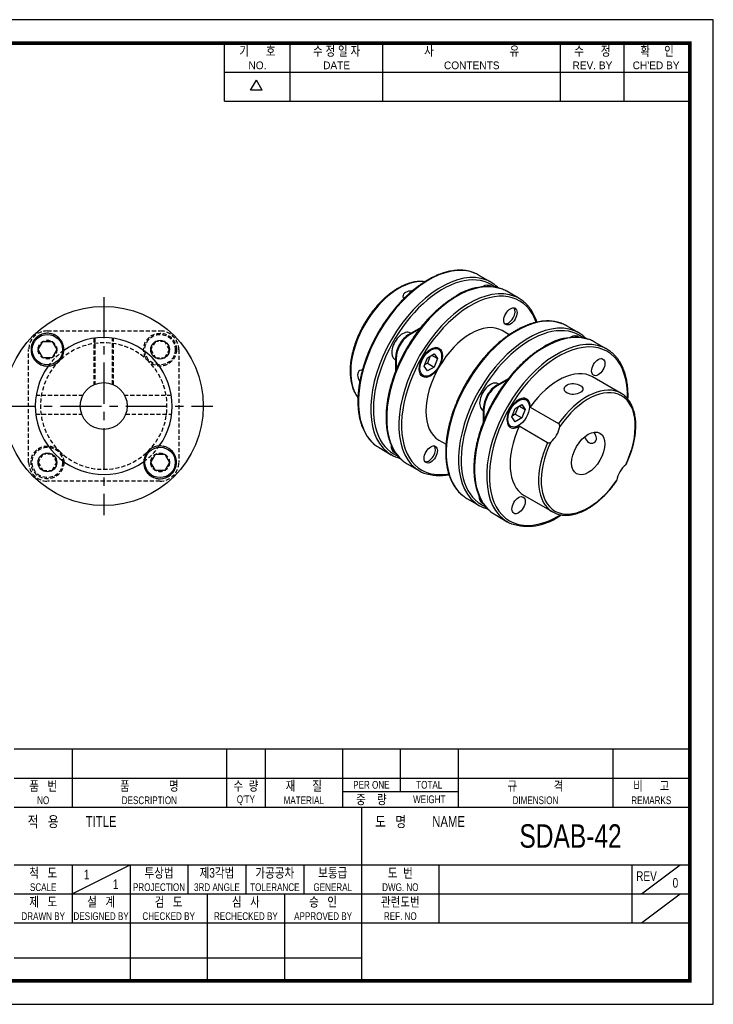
# Model space of a CAD drawing. Header units: millimetres. Extents: x 0 to 297, y 0 to 210.
# Tile 2 of 2: x 149 to 297, y 0 to 210. Entities that reach past the tile are written whole.
import ezdxf
from ezdxf.enums import TextEntityAlignment as Align

# ---------------------------------------------------------------- set-up
doc = ezdxf.new("R2010")
doc.units = ezdxf.units.MM
doc.header["$LTSCALE"] = 7
for name, pattern in [('CENTER', [2, 1.25, -0.25, 0.25, -0.25]), ('DASHED', [0.75, 0.5, -0.25]), ('HIDDEN2', [0.1875, 0.125, -0.0625])]:
    doc.linetypes.add(name, pattern=pattern)
doc.layers.get('0').update_dxf_attribs({"linetype": 'CONTINUOUS'})
for name, color, linetype in [('BM', 2, 'CONTINUOUS'), ('CT', 1, 'CENTER'), ('D', 7, 'CONTINUOUS'), ('HD', 4, 'DASHED')]:
    doc.layers.add(name, color=color, linetype=linetype)
doc.styles.get("Standard").update_dxf_attribs({"font": 'Gulim.ttf', "width": 0.8, "height": 3})

msp = doc.modelspace()

# ---------------------------------------------------------------- linework, layer by layer
for p, q in [((192.71392, 192.64074), (192.71392, 205)), ((206.72109, 192.64074), (206.72109, 205)), ((226.49591, 192.64074), (226.49591, 205)), ((264.39765, 192.64074), (264.39765, 205)), ((277.99284, 192.64074), (277.99284, 205)), ((192.71392, 198.82037), (291.58802, 198.82037)), ((198.25647, 194.97648), (199.49239, 197.11716)), ((200.72832, 194.97648), (199.49239, 197.11716)), ((200.72832, 194.97648), (198.25647, 194.97648)), ((292, 54.43705), (147.8086, 54.43705)), ((160.16787, 54.43705), (160.16787, 42.07779)), ((193.1259, 54.43705), (193.1259, 42.07779)), ((201.36541, 54.43705), (201.36541, 42.07779)), ((217.84443, 54.43705), (217.84443, 42.07779)), ((230.20369, 54.43705), (230.20369, 45.37359)), ((242.56295, 54.43705), (242.56295, 42.07779)), ((275.52098, 54.43705), (275.52098, 42.07779)), ((147.8086, 48.25742), (292, 48.25742)), ((217.84443, 45.37359), (242.56295, 45.37359)), ((147.8086, 42.07779), (292, 42.07779)), ((221.96418, 5), (221.96418, 42.07779)), ((147.8086, 29.71852), (292, 29.71852)), ((160.16787, 23.53889), (172.52713, 29.71852)), ((160.16787, 29.71852), (160.16787, 17.35926)), ((172.52713, 29.71852), (172.52713, 5)), ((184.88639, 29.71852), (184.88639, 23.53889)), ((197.24565, 29.71852), (197.24565, 23.53889)), ((209.60492, 29.71852), (209.60492, 23.53889)), ((238.4432, 29.71852), (238.4432, 17.35926)), ((279.64074, 29.71852), (279.64074, 17.35926)), ((281.70061, 23.53889), (289.94012, 29.71852)), ((147.8086, 23.53889), (221.96418, 23.53889)), ((189.00615, 23.53889), (189.00615, 5)), ((205.48516, 23.53889), (205.48516, 5)), ((221.96418, 23.53889), (292, 23.53889)), ((281.70061, 17.35926), (289.94012, 23.53889)), ((147.8086, 17.35926), (292, 17.35926)), ((147.8086, 9.87984), (221.96418, 9.87984))]:
    msp.add_line(p, q)
msp.add_lwpolyline([(297, 210), (0, 210), (0, 0), (297, 0)], close=True)
msp.add_lwpolyline([(292, 205, 0.8, 0.8, 0), (5, 205, 0.8, 0.8, 0), (5, 5, 0.8, 0.8, 0), (292, 5, 0.8, 0.8, 0)], format="xyseb", close=True)
at = {"layer": 'BM', "linetype": 'Continuous'}
for p, q in [((249.53287, 154.02734), (246.91658, 155.53785)), ((249.15742, 153.08941), (248.6662, 153.37301)), ((251.1544, 152.80247), (251.03422, 152.87186)), ((255.54328, 150.55723), (252.92699, 152.06774)), ((234.5444, 144.30804), (232.03422, 142.85879)), ((232.03422, 142.85879), (232.17564, 142.77714)), ((234.31262, 144.01093), (232.17564, 142.77714)), ((232.45579, 143.10218), (232.31572, 143.18306)), ((253.45201, 142.81569), (251.95112, 143.68223)), ((268.2712, 143.20876), (265.65491, 144.71928)), ((152.8887, 139.62367), (153.8887, 141.35572)), ((153.8887, 141.35572), (155.8887, 141.35572)), ((155.8887, 141.35572), (156.8887, 139.62367)), ((267.89575, 142.27083), (267.40453, 142.55443)), ((269.89273, 141.98389), (269.77255, 142.05328)), ((274.28161, 139.73865), (271.66532, 141.24916)), ((153.8887, 137.89162), (152.8887, 139.62367)), ((156.8887, 139.62367), (155.8887, 137.89162)), ((235.99402, 137.90433), (237.40823, 138.72083)), ((237.40823, 138.72083), (238.11534, 137.71486)), ((238.32612, 139.71295), (237.67661, 140.08795)), ((155.8887, 137.89162), (153.8887, 137.89162)), ((229.06572, 137.55389), (229.20579, 137.47302)), ((229.20579, 137.95981), (229.20579, 135.05638)), ((229.20579, 137.95981), (229.34721, 137.87816)), ((229.34721, 137.87816), (229.34721, 135.41694)), ((235.28691, 136.08187), (235.99402, 137.90433)), ((235.99402, 136.7089), (235.3963, 136.3638)), ((236.59173, 138.24942), (235.99402, 136.7089)), ((235.99402, 136.7089), (237.40823, 135.8924)), ((236.89059, 138.42197), (238.11534, 137.71486)), ((238.11534, 137.71486), (237.40823, 135.8924)), ((234.42661, 134.45878), (235.07612, 134.08378)), ((235.99402, 135.0759), (235.28691, 136.08187)), ((237.40823, 135.8924), (235.99402, 135.0759)), ((250.77255, 132.04021), (253.28273, 133.48947)), ((250.91397, 131.95856), (253.05095, 133.19235)), ((251.19412, 132.2836), (251.05405, 132.36448)), ((277.32057, 130.30534), (271.23945, 133.81628)), ((250.91397, 131.95856), (250.77255, 132.04021)), ((257.06445, 128.89437), (256.41493, 129.26937)), ((247.80405, 126.73531), (247.94412, 126.65444)), ((248.08554, 127.05958), (247.94412, 127.14123)), ((247.94412, 124.2378), (247.94412, 127.14123)), ((248.08554, 124.59836), (248.08554, 127.05958)), ((254.02524, 125.26329), (254.73235, 127.08575)), ((254.73235, 127.08575), (256.14656, 127.90225)), ((255.33006, 127.43084), (254.73235, 125.89032)), ((255.62892, 127.60339), (256.85367, 126.89628)), ((256.14656, 127.90225), (256.85367, 126.89628)), ((256.85367, 126.89628), (256.14656, 125.07382)), ((257.91147, 127.36975), (263.99259, 123.85882)), ((254.73235, 124.25732), (254.02524, 125.26329)), ((254.73235, 125.89032), (254.13463, 125.54522)), ((254.73235, 125.89032), (256.14656, 125.07382)), ((256.14656, 125.07382), (254.73235, 124.25732)), ((253.16493, 123.6402), (253.81445, 123.2652)), ((261.63944, 119.78304), (255.55832, 123.29397)), ((238.45112, 120.29954), (239.95323, 119.4323)), ((225.66658, 118.73178), (228.28287, 117.22126)), ((228.4162, 118.29898), (228.9072, 118.0155)), ((176.93033, 115.58204), (177.93033, 117.31409)), ((177.93033, 113.84999), (176.93033, 115.58204)), ((177.93033, 117.31409), (179.93033, 117.31409)), ((179.93033, 117.31409), (180.93033, 115.58204)), ((180.93033, 115.58204), (179.93033, 113.84999)), ((230.03422, 116.49879), (230.14831, 116.43292)), ((179.93033, 113.84999), (177.93033, 113.84999)), ((231.67699, 115.26166), (234.29328, 113.75115)), ((244.40491, 107.9132), (247.0212, 106.40268)), ((247.15453, 107.4804), (247.64553, 107.19692)), ((256.63945, 108.52834), (262.72057, 105.0174)), ((248.77255, 105.68021), (248.88664, 105.61434)), ((250.41532, 104.44309), (253.03161, 102.93257))]:
    msp.add_line(p, q, dxfattribs=at)
for centre, radius in [((166.90952, 127.60286), 21.25), ((154.8887, 139.62367), 3.25), ((178.93033, 139.62367), 2), ((178.93033, 139.62367), 2), ((166.90952, 127.60286), 5), ((178.93033, 115.58204), 3.25), ((154.8887, 115.58204), 2), ((154.8887, 115.58204), 2)]:
    msp.add_circle(centre, radius, dxfattribs=at)
for centre, radius, start, end in [((248.56789, 141.63271), 11.41106, 72.5793363, 124.5159051), ((154.8887, 139.62367), 3.5, 357.2471049, 272.7528951), ((166.90952, 127.60286), 14.6, 324.2750957, 125.7249043), ((267.30622, 130.81413), 11.41106, 72.5793363, 124.5159051), ((154.8887, 139.62367), 3.5, 281.8308295, 348.1691705), ((154.8887, 139.62367), 3.5, 348.1691705, 357.2471049), ((166.90952, 127.60286), 14.6, 144.2750957, 305.7249043), ((154.8887, 139.62367), 3.5, 272.7528951, 281.8308295), ((263.61027, 123.35695), 0.6309, 347.2920323, 52.6996729), ((261.88138, 120.37369), 0.63829, 247.7248201, 312.2834746), ((178.93033, 115.58204), 3.5, 177.2471049, 92.7528951), ((178.93033, 115.58204), 3.5, 101.8308295, 168.1691705), ((178.93033, 115.58204), 3.5, 92.7528951, 101.8308295), ((178.93033, 115.58204), 3.5, 168.1691705, 177.2471049), ((238.65392, 124.18077), 11.40572, 252.5255688, 279.755655), ((257.39225, 113.36219), 11.40572, 252.5255688, 304.5249012)]:
    msp.add_arc(centre, radius, start, end, dxfattribs=at)
at = {"layer": 'BM', "linetype": 'HIDDEN2'}
for centre, start, end in [((154.8887, 139.62367), 0, 281.8308295), ((154.8887, 139.62367), 348.1691705, 348.7373747), ((154.8887, 139.62367), 349.1332181, 0), ((178.93033, 115.58204), 0, 101.8308295), ((178.93033, 115.58204), 169.1332181, 0), ((178.93033, 115.58204), 168.1691705, 168.7373747)]:
    msp.add_arc(centre, 3.5, start, end, dxfattribs=at)
at = {"layer": 'BM', "linetype": 'Continuous'}
for centre, major_axis, start_param, end_param in [((236.29158, 137.13482), (-10.625, -18.40304), 3.221533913, 6.197584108), ((238.90787, 135.6243), (10.625, 18.40304), 0.081462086, 3.056242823), ((239.19072, 135.461), (-10.425, -18.05663), 3.072526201, 6.283185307), ((236.29158, 137.13482), (-10.625, -18.40304), 3.141592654, 3.221533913), ((229.92762, 140.80905), (7.3, 12.64397), 0.230343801, 2.913582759), ((242.30199, 133.6647), (-10.625, -18.40304), 3.223651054, 6.197473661), ((244.91828, 132.15419), (10.625, 18.40304), 0.079214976, 3.056453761), ((247.69072, 150.18343), (-1.75, -3.03109), 3.020364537, 3.926990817), ((238.90787, 135.6243), (10.625, 18.40304), 0, 0.081462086), ((238.90787, 135.6243), (10.625, 18.40304), 6.198046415, 6.283185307), ((245.20112, 131.99089), (-10.425, -18.05663), 2.679035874, 6.283185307), ((249.03422, 149.40776), (-2, -3.4641), 3.141592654, 3.552776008), ((249.17564, 149.32611), (-2, -3.4641), 3.141592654, 3.182636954), ((242.30199, 133.6647), (-10.625, -18.40304), 3.141592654, 3.223651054), ((244.91828, 132.15419), (10.625, 18.40304), 0, 0.079214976), ((244.91828, 132.15419), (10.625, 18.40304), 6.197835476, 6.283185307), ((255.02991, 126.31624), (-10.625, -18.40304), 3.221533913, 6.197584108), ((253.27686, 146.95827), (-1, -1.73205), 0.213756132, 2.927836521), ((245.20112, 131.99089), (-6.75, -11.69134), 3.141592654, 4.71238898), ((257.6462, 124.80572), (10.625, 18.40304), 0.081462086, 3.056242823), ((255.02991, 126.31624), (-10.625, -18.40304), 3.141592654, 3.221533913), ((230.69072, 140.36847), (1.625, 2.81458), 0, 3.141592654), ((232.03422, 139.5928), (2, 3.4641), 0.785398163, 2.35619449), ((257.92905, 124.64242), (-10.425, -18.05663), 3.072526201, 6.283185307), ((261.04032, 122.84612), (-10.625, -18.40304), 3.223651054, 6.197473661), ((257.6462, 124.80572), (10.625, 18.40304), 0, 0.081462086), ((257.6462, 124.80572), (10.625, 18.40304), 6.198046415, 6.283185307), ((232.17564, 139.51115), (2, 3.4641), 0.785398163, 2.35619449), ((263.65661, 121.33561), (10.625, 18.40304), 0.079214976, 3.056453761), ((263.93945, 121.17231), (-10.425, -18.05663), 2.326645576, 6.283185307), ((266.42905, 139.36485), (-1.75, -3.03109), 3.020364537, 3.926990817), ((267.77255, 138.58918), (-2, -3.4641), 3.141592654, 3.557695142), ((267.91397, 138.50753), (-2, -3.4641), 3.141592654, 3.192347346), ((261.04032, 122.84612), (-10.625, -18.40304), 3.141592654, 3.223651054), ((263.65661, 121.33561), (10.625, 18.40304), 0, 0.079214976), ((263.65661, 121.33561), (10.625, 18.40304), 6.197835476, 6.283185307), ((245.20112, 131.99089), (6.75, 11.69134), 1.570796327, 3.141592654), ((263.93945, 121.17231), (-7.3, -12.64397), 3.141592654, 4.550508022), ((249.42905, 129.54989), (1.625, 2.81458), 0, 3.141592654), ((250.77255, 128.77422), (-2, -3.4641), 3.926990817, 5.497787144), ((250.91397, 128.69257), (-2, -3.4641), 3.926990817, 5.497787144), ((270.02057, 117.66137), (-7.3, -12.64397), 3.222789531, 4.550508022), ((270.30341, 117.49807), (-7.1, -12.29756), 1.706060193, 4.577125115), ((270.02057, 117.66137), (-7.3, -12.64397), 3.056484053, 3.222789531), ((255.43945, 126.07978), (1.75, 3.03109), -0.833445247, 3.975037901), ((263.93945, 121.17231), (7.3, 12.64397), 1.732677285, 3.141592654), ((261.80341, 122.40555), (-1.75, -3.03109), 0.991885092, 2.149707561), ((270.02057, 117.66137), (7.3, 12.64397), 1.732677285, 3.056484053), ((270.30341, 117.49807), (7.1, 12.29756), 1.706060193, 4.577125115), ((236.29158, 137.13482), (-10.625, -18.40304), 6.197584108, 6.283185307), ((238.90787, 135.6243), (10.625, 18.40304), 3.056242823, 3.220807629), ((230.69072, 120.73857), (-1.75, -3.03109), 5.494901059, 6.283185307), ((230.69072, 120.73857), (-1.75, -3.03109), 0, 0.10945742), ((236.27686, 117.5134), (-1, -1.73205), 0.213756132, 2.927836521), ((239.19072, 135.461), (-10.425, -18.05663), 0, 0.069066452), ((232.03422, 119.96289), (2, 3.4641), 2.724865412, 3.141592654), ((232.17564, 119.88124), (2, 3.4641), 3.088753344, 3.141592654), ((242.30199, 133.6647), (-10.625, -18.40304), 6.197473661, 6.283185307), ((244.91828, 132.15419), (10.625, 18.40304), 3.056453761, 3.22305474), ((245.20112, 131.99089), (-10.425, -18.05663), 0, 0.462978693), ((278.80341, 112.5906), (1.75, 3.03109), 0.991885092, 2.149707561), ((255.02991, 126.31624), (-10.625, -18.40304), 6.197584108, 6.283185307), ((249.42905, 109.91999), (-1.75, -3.03109), 5.494901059, 6.283185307), ((257.6462, 124.80572), (10.625, 18.40304), 3.056242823, 3.220807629), ((257.92905, 124.64242), (-10.425, -18.05663), 0, 0.069066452), ((249.42905, 109.91999), (-1.75, -3.03109), 0, 0.10945742), ((250.77255, 109.14431), (2, 3.4641), 2.728734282, 3.141592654), ((250.91397, 109.06266), (2, 3.4641), 3.098589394, 3.141592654), ((261.04032, 122.84612), (-10.625, -18.40304), 6.197473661, 6.283185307), ((270.02057, 117.66137), (7.3, 12.64397), 3.056484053, 3.222789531), ((263.65661, 121.33561), (10.625, 18.40304), 3.056453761, 3.22305474), ((263.93945, 121.17231), (-10.425, -18.05663), 0, 0.813881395)]:
    msp.add_ellipse(centre, major_axis=major_axis, ratio=0.577350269, start_param=start_param, end_param=end_param, dxfattribs=at)
for centre, major_axis in [((253.70112, 146.71332), (1, 1.73205)), ((236.70112, 136.89836), (1.75, 3.03109)), ((236.70112, 136.89836), (1.625, 2.81458)), ((272.43945, 135.89474), (-1, -1.73205)), ((272.43945, 135.89474), (-1, -1.73205)), ((255.43945, 126.07978), (1.625, 2.81458)), ((270.30341, 117.49807), (-2.5, -4.33013)), ((236.70112, 117.26845), (1, 1.73205)), ((255.43945, 106.44988), (-1, -1.73205)), ((255.43945, 106.44988), (-1, -1.73205))]:
    msp.add_ellipse(centre, major_axis=major_axis, ratio=0.577350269, dxfattribs=at)
for points, knots in [([(245.99991, 155.98228), (245.83957, 156.04595), (245.53965, 156.16343), (245.00764, 156.31775), (244.44168, 156.44035), (243.85465, 156.52397), (243.25315, 156.56771), (242.63688, 156.57159), (242.00748, 156.53545), (241.36618, 156.4593), (240.71437, 156.34326), (240.05347, 156.18753), (239.3849, 155.99245), (238.71011, 155.75844), (238.03057, 155.48602), (237.3477, 155.17582), (236.66294, 154.82854), (235.97771, 154.44494), (235.29342, 154.02589), (234.61147, 153.5723), (233.93322, 153.08514), (233.26003, 152.56545), (232.59324, 152.01433), (231.93418, 151.43292), (231.28415, 150.82244), (230.64446, 150.18415), (230.01636, 149.51936), (229.40112, 148.82943), (228.79995, 148.11577), (228.21406, 147.37984), (227.64462, 146.62313), (227.09276, 145.84719), (226.55959, 145.05358), (226.04619, 144.24392), (225.55358, 143.41984), (225.08277, 142.58301), (224.6347, 141.73512), (224.21029, 140.87789), (223.8104, 140.01305), (223.43584, 139.14234), (223.08738, 138.26752), (222.76574, 137.39033), (222.47159, 136.51256), (222.20553, 135.63595), (221.96815, 134.76228), (221.75993, 133.89328), (221.58134, 133.03071), (221.43277, 132.1763), (221.31457, 131.33175), (221.22703, 130.49877), (221.17038, 129.67903), (221.1448, 128.87419), (221.15041, 128.08588), (221.18727, 127.31572), (221.25538, 126.56529), (221.35468, 125.83617), (221.48503, 125.12992), (221.64624, 124.44804), (221.83801, 123.79202), (222.05998, 123.16332), (222.31169, 122.56334), (222.59256, 121.99347), (222.90201, 121.45489), (223.23906, 120.94916), (223.60374, 120.47612), (223.99184, 120.04139), (224.3873, 119.65545), (224.63542, 119.45399), (224.76663, 119.34845)], [0, 0, 0, 0, 0.012410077, 0.027414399, 0.042441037, 0.05749649, 0.072584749, 0.087707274, 0.102863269, 0.118050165, 0.133264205, 0.148501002, 0.163756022, 0.17902494, 0.194303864, 0.209589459, 0.224878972, 0.240170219, 0.255461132, 0.270750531, 0.286037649, 0.301321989, 0.316603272, 0.331881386, 0.347156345, 0.362428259, 0.377697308, 0.392963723, 0.408227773, 0.423489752, 0.438749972, 0.454008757, 0.469266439, 0.484523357, 0.49977985, 0.515036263, 0.530292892, 0.545550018, 0.560807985, 0.576067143, 0.591327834, 0.606590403, 0.621855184, 0.637122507, 0.652392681, 0.667665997, 0.682942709, 0.698223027, 0.713507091, 0.728794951, 0.744086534, 0.759381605, 0.774679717, 0.789980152, 0.805281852, 0.820582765, 0.835880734, 0.851173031, 0.866456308, 0.88172661, 0.896979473, 0.912210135, 0.927413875, 0.94258649, 0.95772488, 0.97282766, 0.987895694, 1, 1, 1, 1]), ([(235.40899, 154.09427), (235.2945, 154.113), (235.00823, 154.14937), (234.55509, 154.17718), (234.03586, 154.16755), (233.5052, 154.11789), (232.96333, 154.02811), (232.41235, 153.89844), (231.85393, 153.72925), (231.28989, 153.52109), (230.72202, 153.27466), (230.1521, 152.99078), (229.58188, 152.67043), (229.01308, 152.31466), (228.4474, 151.92464), (227.88647, 151.50161), (227.33192, 151.04689), (226.78534, 150.56189), (226.24828, 150.04808), (225.72229, 149.50702), (225.20887, 148.94032), (224.70949, 148.34967), (224.22558, 147.73683), (223.75855, 147.10361), (223.30973, 146.45188), (222.88044, 145.78355), (222.47192, 145.10058), (222.08535, 144.40498), (221.72189, 143.69879), (221.3826, 142.98407), (221.06848, 142.2629), (220.78047, 141.5374), (220.51945, 140.80966), (220.2862, 140.0818), (220.08145, 139.35592), (219.90584, 138.63414), (219.75994, 137.91854), (219.64425, 137.21118), (219.5592, 136.51412), (219.50511, 135.82939), (219.48227, 135.15897), (219.49086, 134.50484), (219.53097, 133.86896), (219.60264, 133.25325), (219.70578, 132.65965), (219.8402, 132.09004), (220.00557, 131.5463), (220.20147, 131.03016), (220.42713, 130.54375), (220.68237, 130.08734), (220.92948, 129.71921), (221.09771, 129.49905), (221.1636, 129.41834)], [0.0194943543, 0.0194943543, 0.0194943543, 0.0194943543, 0.0330883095, 0.0522521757, 0.0714898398, 0.0907993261, 0.1101734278, 0.1296017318, 0.1490725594, 0.1685744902, 0.188097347, 0.207632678, 0.2271738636, 0.2467151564, 0.2662530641, 0.2857856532, 0.3053118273, 0.3248311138, 0.344343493, 0.363849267, 0.3833489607, 0.4028432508, 0.4223329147, 0.441818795, 0.4613017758, 0.4807827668, 0.5002626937, 0.5197424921, 0.5392229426, 0.5587048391, 0.5781891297, 0.5976767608, 0.6171686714, 0.636665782, 0.6561689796, 0.6756790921, 0.6951968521, 0.7147228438, 0.7342574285, 0.7538006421, 0.7733520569, 0.7929106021, 0.8124743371, 0.8320396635, 0.8516007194, 0.8711506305, 0.8906805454, 0.9101797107, 0.9296359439, 0.9490366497, 0.9683704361, 0.9805147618, 0.9805147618, 0.9805147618, 0.9805147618]), ([(251.04892, 152.86962), (250.96193, 152.95573), (250.75963, 153.14646), (250.56118, 153.30756), (250.42828, 153.41444)], [0.97827483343, 0.97827483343, 0.97827483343, 0.97827483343, 0.98774509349, 1, 1, 1, 1]), ([(232.72875, 152.12333), (232.21665, 152.14556), (231.70601, 152.04446), (230.97358, 151.61611), (230.75707, 151.28807), (230.75687, 150.77932), (230.81381, 150.60924), (230.91921, 150.45571)], [0.1272173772, 0.1272173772, 0.1272173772, 0.1272173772, 0.25, 0.25, 0.375, 0.375, 0.4391804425, 0.4391804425, 0.4391804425, 0.4391804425]), ([(242.10199, 151.03507), (241.96962, 150.95773), (241.64393, 150.76661), (241.05359, 150.39354), (240.37742, 149.93072), (239.69961, 149.43088), (239.02891, 148.89993), (238.36467, 148.33768), (237.70874, 147.74565), (237.06229, 147.12497), (236.42664, 146.47696), (235.80305, 145.80293), (235.19275, 145.10426), (234.59696, 144.38239), (234.01687, 143.63878), (233.45365, 142.87495), (232.90842, 142.09244), (232.38226, 141.29285), (231.87626, 140.47779), (231.39141, 139.64891), (230.9287, 138.80789), (230.48907, 137.95644), (230.07342, 137.09626), (229.68258, 136.2291), (229.31736, 135.3567), (228.97851, 134.48082), (228.66672, 133.60322), (228.38264, 132.72566), (228.12688, 131.84991), (227.89997, 130.97772), (227.7024, 130.11085), (227.53461, 129.25102), (227.39697, 128.39997), (227.28982, 127.55941), (227.21341, 126.73102), (227.16796, 125.91647), (227.15363, 125.11742), (227.17052, 124.33548), (227.21867, 123.57226), (227.29806, 122.82934), (227.40859, 122.10831), (227.55011, 121.41068), (227.72239, 120.73797), (227.92511, 120.09165), (228.15788, 119.47316), (228.42019, 118.88389), (228.71145, 118.32521), (229.03103, 117.79824), (229.37789, 117.30463), (229.7521, 116.84368), (230.14929, 116.42291), (230.50106, 116.09377), (230.70397, 115.93697), (230.77702, 115.88083)], [0, 0, 0, 0, 0.010574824, 0.030632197, 0.050687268, 0.070739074, 0.090787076, 0.110830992, 0.130870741, 0.150906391, 0.170938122, 0.190966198, 0.210990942, 0.23101272, 0.251031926, 0.271048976, 0.291064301, 0.311078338, 0.331091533, 0.351104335, 0.371117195, 0.391130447, 0.411144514, 0.431159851, 0.451176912, 0.471196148, 0.491218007, 0.511242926, 0.531271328, 0.551303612, 0.571340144, 0.591381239, 0.611427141, 0.631477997, 0.651533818, 0.671594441, 0.691659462, 0.711728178, 0.731799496, 0.751871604, 0.771941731, 0.792006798, 0.812062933, 0.832105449, 0.852128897, 0.872127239, 0.892094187, 0.912023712, 0.931910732, 0.9517519, 0.971546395, 0.991296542, 1, 1, 1, 1]), ([(259.36443, 145.49985), (259.34025, 145.57475), (259.24466, 145.86141), (259.06239, 146.34573), (258.80008, 146.935), (258.50882, 147.49368), (258.18924, 148.02065), (257.84238, 148.51426), (257.46816, 148.9752), (257.07098, 149.39601), (256.71804, 149.72613), (256.51402, 149.88376), (256.43962, 149.94091)], [0.8249609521, 0.8249609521, 0.8249609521, 0.8249609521, 0.8319727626, 0.8519930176, 0.8719881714, 0.8919519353, 0.9118782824, 0.9317621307, 0.9516001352, 0.9713914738, 0.9911384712, 1, 1, 1, 1]), ([(264.73824, 145.1637), (264.5779, 145.22737), (264.27797, 145.34485), (263.74597, 145.49917), (263.18001, 145.62177), (262.59298, 145.70539), (261.99148, 145.74913), (261.37521, 145.75301), (260.74581, 145.71687), (260.10451, 145.64072), (259.4527, 145.52468), (258.79179, 145.36895), (258.12323, 145.17387), (257.44844, 144.93986), (256.7689, 144.66744), (256.08603, 144.35724), (255.40127, 144.00996), (254.71604, 143.62636), (254.03175, 143.20731), (253.3498, 142.75372), (252.67155, 142.26656), (251.99836, 141.74687), (251.33157, 141.19575), (250.67251, 140.61434), (250.02248, 140.00386), (249.38279, 139.36557), (248.75469, 138.70078), (248.13945, 138.01085), (247.53828, 137.29719), (246.95239, 136.56126), (246.38295, 135.80455), (245.83109, 135.02861), (245.29792, 134.235), (244.78452, 133.42534), (244.29191, 132.60126), (243.8211, 131.76443), (243.37303, 130.91654), (242.94862, 130.05931), (242.54873, 129.19447), (242.17417, 128.32376), (241.82571, 127.44894), (241.50407, 126.57176), (241.20992, 125.69398), (240.94386, 124.81737), (240.70648, 123.9437), (240.49826, 123.0747), (240.31967, 122.21213), (240.1711, 121.35772), (240.0529, 120.51317), (239.96536, 119.68019), (239.90871, 118.86045), (239.88313, 118.05561), (239.88874, 117.2673), (239.9256, 116.49714), (239.99371, 115.74671), (240.09301, 115.01759), (240.22336, 114.31134), (240.38457, 113.62946), (240.57634, 112.97344), (240.79831, 112.34474), (241.05002, 111.74476), (241.33089, 111.17489), (241.64034, 110.63631), (241.97738, 110.13058), (242.34207, 109.65754), (242.73017, 109.22281), (243.12563, 108.83687), (243.37375, 108.63541), (243.50496, 108.52987)], [0, 0, 0, 0, 0.012410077, 0.027414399, 0.042441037, 0.05749649, 0.072584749, 0.087707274, 0.102863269, 0.118050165, 0.133264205, 0.148501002, 0.163756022, 0.17902494, 0.194303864, 0.209589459, 0.224878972, 0.240170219, 0.255461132, 0.270750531, 0.286037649, 0.301321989, 0.316603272, 0.331881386, 0.347156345, 0.362428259, 0.377697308, 0.392963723, 0.408227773, 0.423489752, 0.438749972, 0.454008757, 0.469266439, 0.484523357, 0.49977985, 0.515036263, 0.530292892, 0.545550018, 0.560807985, 0.576067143, 0.591327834, 0.606590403, 0.621855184, 0.637122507, 0.652392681, 0.667665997, 0.682942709, 0.698223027, 0.713507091, 0.728794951, 0.744086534, 0.759381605, 0.774679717, 0.789980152, 0.805281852, 0.820582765, 0.835880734, 0.851173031, 0.866456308, 0.88172661, 0.896979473, 0.912210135, 0.927413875, 0.94258649, 0.95772488, 0.97282766, 0.987895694, 1, 1, 1, 1]), ([(269.78725, 142.05104), (269.70026, 142.13715), (269.49796, 142.32789), (269.29951, 142.48898), (269.16661, 142.59586)], [0.97827483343, 0.97827483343, 0.97827483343, 0.97827483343, 0.98774509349, 1, 1, 1, 1]), ([(260.84032, 140.21649), (260.70795, 140.13915), (260.38226, 139.94803), (259.79192, 139.57496), (259.11575, 139.11214), (258.43794, 138.6123), (257.76724, 138.08135), (257.103, 137.5191), (256.44707, 136.92707), (255.80062, 136.30639), (255.16497, 135.65838), (254.54138, 134.98435), (253.93108, 134.28568), (253.33529, 133.56381), (252.7552, 132.8202), (252.19198, 132.05637), (251.64675, 131.27386), (251.12059, 130.47427), (250.61459, 129.65921), (250.12974, 128.83033), (249.66703, 127.98931), (249.2274, 127.13786), (248.81175, 126.27768), (248.42091, 125.41052), (248.05569, 124.53812), (247.71683, 123.66224), (247.40505, 122.78464), (247.12097, 121.90708), (246.86521, 121.03133), (246.6383, 120.15914), (246.44073, 119.29227), (246.27294, 118.43244), (246.1353, 117.58139), (246.02815, 116.74083), (245.95174, 115.91244), (245.90629, 115.09789), (245.89196, 114.29884), (245.90885, 113.5169), (245.957, 112.75368), (246.03638, 112.01076), (246.14692, 111.28973), (246.28844, 110.5921), (246.46072, 109.91939), (246.66344, 109.27307), (246.89621, 108.65458), (247.15852, 108.06531), (247.44978, 107.50663), (247.76936, 106.97966), (248.11622, 106.48605), (248.49043, 106.0251), (248.88762, 105.60433), (249.23939, 105.27519), (249.4423, 105.11839), (249.51535, 105.06225)], [0, 0, 0, 0, 0.010574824, 0.030632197, 0.050687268, 0.070739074, 0.090787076, 0.110830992, 0.130870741, 0.150906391, 0.170938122, 0.190966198, 0.210990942, 0.23101272, 0.251031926, 0.271048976, 0.291064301, 0.311078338, 0.331091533, 0.351104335, 0.371117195, 0.391130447, 0.411144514, 0.431159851, 0.451176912, 0.471196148, 0.491218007, 0.511242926, 0.531271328, 0.551303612, 0.571340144, 0.591381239, 0.611427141, 0.631477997, 0.651533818, 0.671594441, 0.691659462, 0.711728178, 0.731799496, 0.751871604, 0.771941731, 0.792006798, 0.812062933, 0.832105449, 0.852128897, 0.872127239, 0.892094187, 0.912023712, 0.931910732, 0.9517519, 0.971546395, 0.991296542, 1, 1, 1, 1]), ([(278.78432, 129.05138), (278.7847, 129.06132), (278.79524, 129.34031), (278.80496, 129.8829), (278.78807, 130.66484), (278.73993, 131.42806), (278.66054, 132.17097), (278.55001, 132.89201), (278.40849, 133.58963), (278.23621, 134.26234), (278.03349, 134.90866), (277.80072, 135.52715), (277.53841, 136.11642), (277.24715, 136.6751), (276.92757, 137.20207), (276.58071, 137.69568), (276.20649, 138.15662), (275.80931, 138.57743), (275.45637, 138.90755), (275.25235, 139.06518), (275.17795, 139.12233)], [0.6707470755, 0.6707470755, 0.6707470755, 0.6707470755, 0.6714873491, 0.6915491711, 0.7116146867, 0.7316828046, 0.7517517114, 0.7718186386, 0.7918805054, 0.8119334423, 0.8319727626, 0.8519930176, 0.8719881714, 0.8919519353, 0.9118782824, 0.9317621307, 0.9516001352, 0.9713914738, 0.9911384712, 1, 1, 1, 1]), ([(222.10978, 135.27169), (221.91351, 135.29087), (221.72804, 135.25443), (221.28124, 134.99659), (221.09787, 134.64241), (221.08321, 133.78216), (221.24959, 133.28007), (221.53855, 132.82794), (221.54294, 132.82112), (221.54735, 132.81433)], [0.0577792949, 0.0577792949, 0.0577792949, 0.0577792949, 0.125, 0.125, 0.25, 0.25, 0.375, 0.375, 0.376917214, 0.376917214, 0.376917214, 0.376917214]), ([(265.77704, 130.37835), (266.15123, 130.16231), (266.67035, 130.06589), (267.71305, 130.12048), (268.23562, 130.26903), (268.97461, 130.68973), (269.19112, 130.95919), (269.19139, 131.50463), (268.97527, 131.7754), (268.23677, 132.20205), (267.71467, 132.35507), (266.67207, 132.41842), (266.15319, 132.32622), (265.40428, 131.90086), (265.19172, 131.57716), (265.19079, 130.92083), (265.40285, 130.59438), (265.77704, 130.37835)], [0, 0, 0, 0, 0.125, 0.125, 0.25, 0.25, 0.375, 0.375, 0.5, 0.5, 0.625, 0.625, 0.75, 0.75, 0.875, 0.875, 1, 1, 1, 1]), ([(278.47338, 115.29847), (278.58403, 115.53986), (278.77815, 115.9658), (279.07216, 116.68481), (279.34124, 117.40799), (279.58455, 118.13712), (279.79914, 118.86363), (279.98493, 119.58715), (280.14116, 120.3051), (280.26735, 121.01555), (280.36305, 121.7164), (280.42788, 122.40563), (280.46156, 123.08123), (280.46387, 123.74121), (280.43467, 124.38363), (280.37391, 125.00654), (280.28164, 125.608), (280.15802, 126.18613), (280.00332, 126.73903), (279.81793, 127.2649), (279.60244, 127.7619), (279.35751, 128.22845), (279.08422, 128.66251), (278.78293, 129.06428), (278.45741, 129.42639), (278.16891, 129.70355), (278.00138, 129.83147), (277.94378, 129.87518)], [0, 0, 0, 0, 0.037752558, 0.078893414, 0.120042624, 0.161202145, 0.202373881, 0.24355963, 0.284761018, 0.325979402, 0.367215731, 0.408470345, 0.449742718, 0.49103111, 0.532332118, 0.57364013, 0.614943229, 0.656228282, 0.69747806, 0.738671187, 0.779782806, 0.820786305, 0.861656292, 0.902372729, 0.94292559, 0.983318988, 1, 1, 1, 1]), ([(269.535, 121.03159), (269.54313, 121.01059), (269.55142, 120.98969), (269.75855, 120.48061), (270.06357, 120.05129), (270.80824, 119.61985), (271.24085, 119.62038), (271.89017, 119.99815), (272.0891, 120.36612), (272.0429, 121.19027), (271.81542, 121.63044), (271.48587, 122.01307)], [0.3696778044, 0.3696778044, 0.3696778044, 0.3696778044, 0.375, 0.375, 0.5, 0.5, 0.625, 0.625, 0.75, 0.75, 0.8704884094, 0.8704884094, 0.8704884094, 0.8704884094]), ([(229.19083, 116.78012), (229.35433, 116.71516), (229.61478, 116.61311), (229.90793, 116.52434), (230.04719, 116.48632)], [0, 0, 0, 0, 0.01265025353, 0.02380413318, 0.02380413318, 0.02380413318, 0.02380413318]), ([(278.47532, 115.30039), (278.46004, 115.26833), (278.43801, 115.23656), (278.37889, 115.16734), (278.33985, 115.13059), (278.29601, 115.09468)], [0.5483342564, 0.5483342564, 0.5483342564, 0.5483342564, 0.75, 0.75, 1, 1, 1, 1]), ([(263.37252, 104.70572), (263.44572, 104.67463), (263.64453, 104.59095), (264.03204, 104.47698), (264.50409, 104.37538), (264.99749, 104.31381), (265.50469, 104.29196), (266.02597, 104.3102), (266.55934, 104.36856), (267.10329, 104.46698), (267.65604, 104.60524), (268.21582, 104.7829), (268.78084, 104.99941), (269.3493, 105.25401), (269.91944, 105.54586), (270.4895, 105.87397), (271.05776, 106.23725), (271.62256, 106.63452), (272.18224, 107.06451), (272.7352, 107.5259), (273.27987, 108.01727), (273.81463, 108.53708), (274.33814, 109.08393), (274.84825, 109.65557), (275.34586, 110.25258), (275.82079, 110.86472), (276.14603, 111.30665), (276.29029, 111.51665), (276.29321, 111.52091)], [0, 0, 0, 0, 0.018299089, 0.058313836, 0.098416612, 0.138645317, 0.179022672, 0.219555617, 0.260237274, 0.301050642, 0.3419729, 0.382979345, 0.424046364, 0.465153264, 0.506283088, 0.54742271, 0.588560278, 0.629689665, 0.670807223, 0.711910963, 0.753000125, 0.794074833, 0.835135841, 0.876184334, 0.917221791, 0.958249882, 0.999270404, 1, 1, 1, 1]), ([(247.92916, 105.96154), (248.09266, 105.89659), (248.35311, 105.79454), (248.64626, 105.70576), (248.78552, 105.66774)], [0, 0, 0, 0, 0.01265025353, 0.02380413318, 0.02380413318, 0.02380413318, 0.02380413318]), ([(263.85661, 103.96524), (263.98898, 104.04258), (264.2015, 104.1673), (264.42726, 104.30663), (264.53471, 104.37432)], [0, 0, 0, 0, 0.01057313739, 0.01998531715, 0.01998531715, 0.01998531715, 0.01998531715])]:
    msp.add_open_spline(points, degree=3, knots=knots, dxfattribs=at)
msp.add_open_spline([(276.38111, 111.77798), (276.36444, 111.67646), (276.33749, 111.58403), (276.29196, 111.51881)], degree=3, dxfattribs=at)
at = {"layer": 'CT'}
for p, q in [((166.90952, 150.85286), (166.90952, 104.35286)), ((143.65952, 127.60286), (190.15952, 127.60286))]:
    msp.add_line(p, q, dxfattribs=at)
at = {"layer": 'D'}
msp.add_line((192.71392, 192.64074), (292, 192.64074), dxfattribs=at)
at = {"layer": 'HD', "linetype": 'HIDDEN2'}
for p, q in [((154.8887, 143.62367), (178.93033, 143.62367)), ((164.81078, 142.05215), (164.81078, 132.14217)), ((165.00826, 142.07854), (165.00826, 132.22727)), ((168.81078, 132.22727), (168.81078, 142.07854)), ((169.00826, 132.14217), (169.00826, 142.05215)), ((177.93033, 141.35572), (176.93033, 139.62367)), ((179.93033, 141.35572), (177.93033, 141.35572)), ((180.93033, 139.62367), (179.93033, 141.35572)), ((150.8887, 115.58204), (150.8887, 139.62367)), ((176.93033, 139.62367), (177.93033, 137.89162)), ((179.93033, 137.89162), (180.93033, 139.62367)), ((182.93033, 139.62367), (182.93033, 115.58204)), ((177.93033, 137.89162), (179.93033, 137.89162)), ((162.45278, 129.86946), (152.48653, 129.86946)), ((181.3325, 129.86946), (171.36625, 129.86946)), ((152.41202, 125.86946), (162.21811, 125.86946)), ((171.60093, 125.86946), (181.40701, 125.86946)), ((153.8887, 117.31409), (152.8887, 115.58204)), ((152.8887, 115.58204), (153.8887, 113.84999)), ((155.8887, 117.31409), (153.8887, 117.31409)), ((156.8887, 115.58204), (155.8887, 117.31409)), ((155.8887, 113.84999), (156.8887, 115.58204)), ((153.8887, 113.84999), (155.8887, 113.84999)), ((178.93033, 111.58204), (154.8887, 111.58204))]:
    msp.add_line(p, q, dxfattribs=at)
for centre, radius in [((178.93033, 139.62367), 3.5), ((178.93033, 139.62367), 3.25), ((154.8887, 139.62367), 2), ((154.8887, 115.58204), 3.5), ((154.8887, 115.58204), 3.25), ((178.93033, 115.58204), 2)]:
    msp.add_circle(centre, radius, dxfattribs=at)
for centre, radius, start, end in [((154.8887, 139.62367), 4, 90, 180), ((178.93033, 139.62367), 4, 0, 90), ((166.90952, 127.60286), 13.5, 45, 225), ((166.90952, 127.60286), 14.6, 125.7249043, 144.2750957), ((166.90952, 127.60286), 13.5, 225, 45), ((166.90952, 127.60286), 14.6, 305.7249043, 324.2750957), ((154.8887, 115.58204), 4, 180, 270), ((178.93033, 115.58204), 4, 270, 0)]:
    msp.add_arc(centre, radius, start, end, dxfattribs=at)

# ---------------------------------------------------------------- texts
at = {"layer": 'D', "width": 0.8}
for s, height, p in [('기      호', 2.059877, (199.71751, 203.3521)), ('수 정 일 자', 2.059877, (216.6085, 203.3521)), ('사                           유', 2.0598771, (245.44678, 203.3521)), ('수      정', 2.059877, (271.19524, 203.3521)), ('확     인', 2.059877, (284.99642, 203.3521)), ('품   번', 2.059877, (153.98824, 46.60952)), ('품              명', 2.0598771, (176.64688, 46.60952)), ('수  량', 2.059877, (197.24565, 46.60952)), ('재      질', 2.059877, (209.60492, 46.60952)), ('PER ONE', 1.647902, (224.02406, 46.8155)), ('TOTAL', 1.647902, (236.38332, 46.8155)), ('규             격', 2.0598771, (259.04197, 46.60952)), ('비      고', 2.059877, (283.76049, 46.60952)), ('NO', 1.647902, (153.98824, 43.5197)), ('DESCRIPTION', 1.6479017, (176.64688, 43.5197)), ("Q'TY", 1.647902, (197.24565, 43.5197)), ('MATERIAL', 1.647902, (209.60492, 43.5197)), ('중    량', 2.059877, (224.02406, 43.72569)), ('WEIGHT', 1.647902, (236.38332, 43.72569)), ('DIMENSION', 1.647902, (259.04197, 43.5197)), ('REMARKS', 1.647902, (283.76049, 43.5197)), ('적   용', 2.307062, (153.98824, 38.98797)), ('TITLE', 2.307062, (166.3475, 38.98797)), ('도   명', 2.307062, (228.14381, 38.98797)), ('NAME', 2.307062, (240.50307, 38.98797)), ('SDAB-42', 5, (266.52795, 35.89816)), ('척   도', 2.059877, (153.98824, 28.07062)), ('투상법', 2.059877, (178.70676, 28.07062)), ('제3각법', 2.059877, (191.06602, 28.07062)), ('가공공차', 2.059877, (203.42529, 28.07062)), ('보통급', 2.059877, (215.78455, 28.07062)), ('도  번', 2.059877, (230.20369, 28.07062)), ('1', 2.05988, (163.25768, 27.65865)), ('REV', 2.059877, (282.73055, 27.34967)), ('SCALE', 1.647902, (153.98824, 24.98081)), ('1', 2.05988, (169.43731, 25.59877)), ('PROJECTION', 1.647902, (178.70676, 24.98081)), ('3RD ANGLE', 1.647902, (191.06602, 24.98081)), ('TOLERANCE', 1.647902, (203.42529, 24.98081)), ('GENERAL', 1.647902, (215.78455, 24.98081)), ('DWG. NO', 1.647902, (230.20369, 24.98081)), ('0', 2.05988, (288.91018, 25.90775)), ('제   도', 2.059877, (153.98824, 21.89099)), ('설   계', 2.059877, (166.3475, 21.89099)), ('검   도', 2.059877, (180.76664, 21.89099)), ('심   사', 2.059877, (197.24565, 21.89099)), ('승   인', 2.059877, (213.72467, 21.89099)), ('관련도번', 2.059877, (230.20369, 21.89099)), ('REF. NO', 1.647902, (230.20369, 18.80118))]:
    msp.add_text(s, height=height, dxfattribs=at).set_placement(p, align=Align.MIDDLE)
at = {"layer": 'D'}
for s, p in [('NO.', (199.71751, 200.26228)), ('DATE', (216.6085, 200.26228)), ('CONTENTS', (245.44678, 200.26228)), ('REV. BY', (271.19524, 200.26228)), ("CH'ED BY", (284.79043, 200.26228))]:
    msp.add_text(s, height=1.647902, dxfattribs=at).set_placement(p, align=Align.MIDDLE)
at = {"layer": 'D', "width": 0.8}
for s, height, p in [('DRAWN BY', 1.647902, (153.98824, 17.97719)), ('DESIGNED BY', 1.6479017, (166.3475, 17.97719)), ('CHECKED BY', 1.647902, (180.76664, 17.97719)), ('RECHECKED BY', 1.6479017, (197.24565, 17.97719)), ('APPROVED BY', 1.6479017, (213.72467, 17.97719))]:
    msp.add_text(s, height=height, dxfattribs=at).set_placement(p, align=Align.CENTER)

doc.saveas('drawing.dxf')
